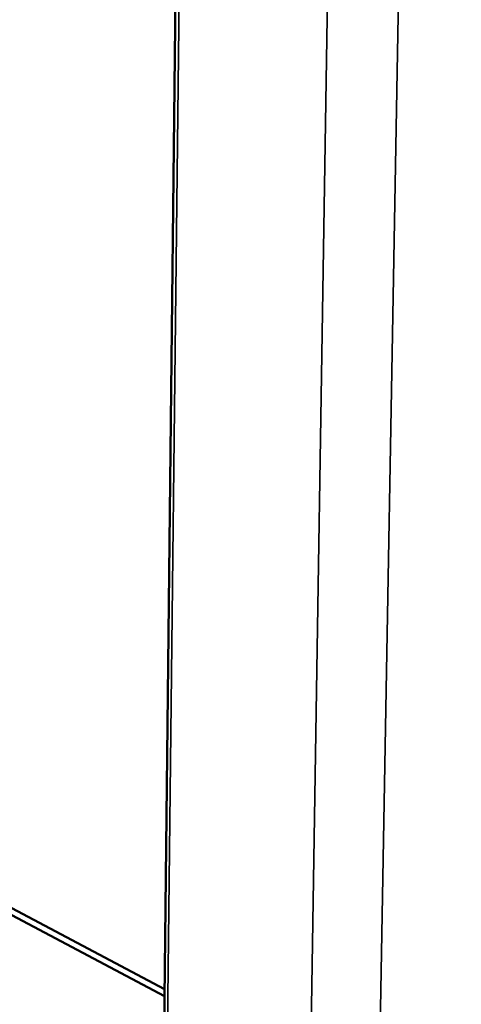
# Model space of a CAD drawing. Header units: millimetres. Extents: x 10 to 634, y 10 to 422.
# Tile 62 of 97: x 499.01 to 507.55, y 100.14 to 119.17. Entities that reach past the tile are written whole.
import ezdxf

# ---------------------------------------------------------------- set-up
doc = ezdxf.new("R2010")
doc.units = ezdxf.units.MM
doc.header["$LTSCALE"] = 2
doc.layers.add('Visible (ANSI)', color=7, linetype='Continuous', lineweight=50)
doc.layers.add('Visible Narrow (ANSI)', color=7, linetype='Continuous', lineweight=35)

msp = doc.modelspace()

# ---------------------------------------------------------------- linework, layer by layer
at = {"layer": 'Visible (ANSI)'}
for p, q in [((502.798, 188.847), (501.782, 98.151)), ((466.45, 119.137), (501.807, 100.438)), ((501.806, 100.302), (466.545, 118.966))]:
    msp.add_line(p, q, dxfattribs=at)
at = {"layer": 'Visible Narrow (ANSI)'}
for p, q in [((502.874, 188.829), (501.847, 98.066)), ((506.032, 188.071), (504.595, 96.592)), ((507.545, 187.94), (505.914, 96.338))]:
    msp.add_line(p, q, dxfattribs=at)

doc.saveas('drawing.dxf')
